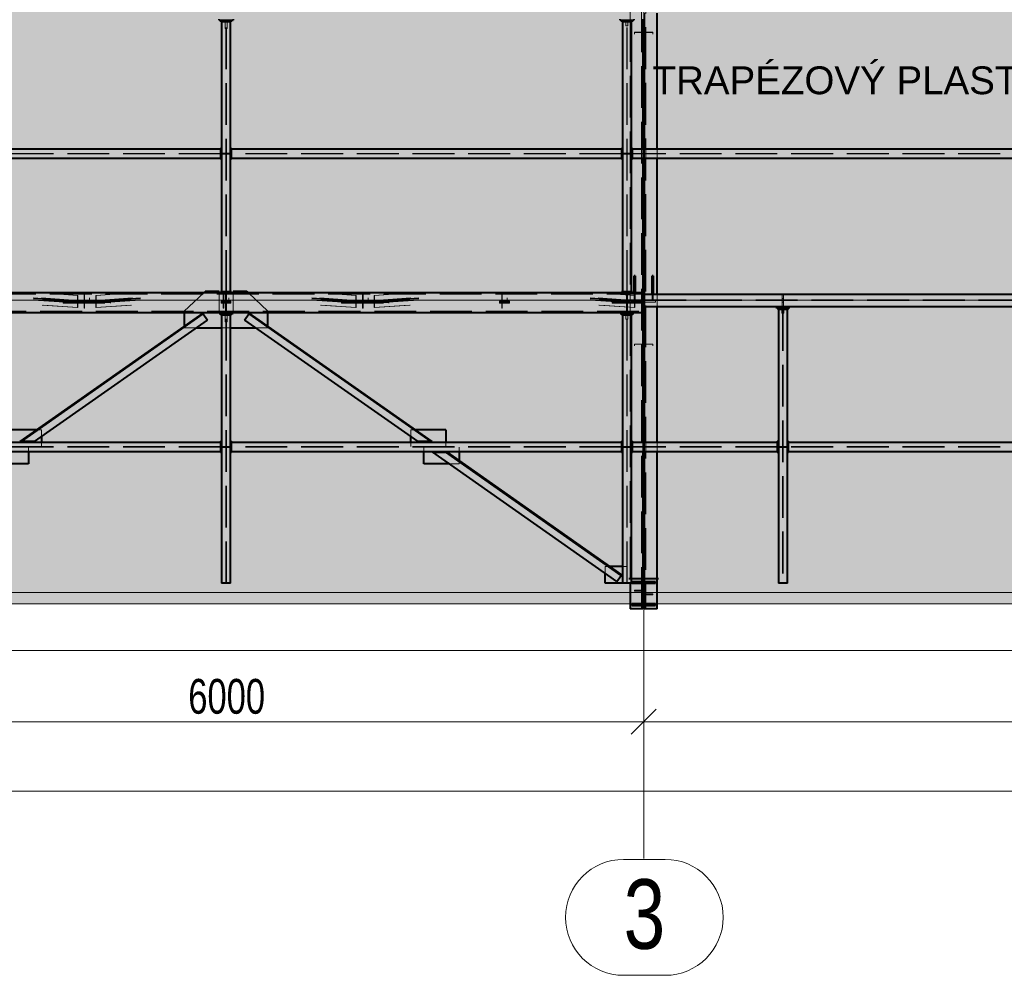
# Model space of a CAD drawing. Header units: metres. Extents: x 212 to 317, y 37 to 97.
# Tile 21 of 52: x 229.96 to 237.03, y 67.57 to 74.44. Entities that reach past the tile are written whole.
import ezdxf

# ---------------------------------------------------------------- set-up
doc = ezdxf.new("R2010")
doc.units = ezdxf.units.M
for name, pattern in [('__RA_15', [1.7, 1, -0.3, 0.1, -0.3]), ('__RA_2', [0.4, 0.3, -0.1]), ('__RA_4', [0.6, 0.3, -0.1, 0, -0.1, 0, -0.1])]:
    doc.linetypes.add(name, pattern=pattern)
for name, color, linetype, lineweight in [('OSY', 204, '__RA_15', 13), ('POPIS', 7, 'Continuous', 13), ('Standard', 7, 'Continuous', 40), ('VYZTUZ', 11, 'Continuous', 50)]:
    doc.layers.add(name, color=color, linetype=linetype, lineweight=lineweight)
doc.styles.add('ARIAL', font='ARIAL.TTF')

msp = doc.modelspace()

# ---------------------------------------------------------------- hatches: boundary and pattern name
at = {"layer": 'Standard', "linetype": 'Continuous', "lineweight": 13}
msp.add_hatch(color=204, dxfattribs=at).paths.add_polyline_path([(228.4412, 76.6344), (228.4412, 70.2363), (244.4412, 70.2363), (244.4412, 76.6344)])

# ---------------------------------------------------------------- linework, layer by layer
at = {"layer": 'OSY', "color": 204, "linetype": 'Continuous', "lineweight": 13}
for p, q in [((234.4412, 68.4068), (234.4412, 93.9348)), ((217.3535, 72.419), (298.4515, 72.419)), ((217.3535, 70.3178), (298.4515, 70.3178)), ((234.5958, 68.4008), (234.297, 68.4008)), ((234.4412, 68.4068), (234.4412, 68.4068)), ((234.5958, 67.5675), (234.297, 67.5675))]:
    msp.add_line(p, q, dxfattribs=at)
for centre, start, end in [((234.297, 67.9841), 90, 270), ((234.5958, 67.9841), 270, 90)]:
    msp.add_arc(centre, 0.4167, start, end, dxfattribs=at)
at = {"layer": 'Standard', "color": 136, "linetype": '__RA_2', "lineweight": 18}
for p, q in [((234.4252, 70.2017), (234.4252, 80.3809)), ((234.4572, 80.3809), (234.4572, 70.2017)), ((234.3452, 74.5796), (234.3452, 74.4316)), ((231.434, 74.4216), (231.434, 74.3716)), ((231.439, 72.4799), (231.439, 74.4216)), ((231.4435, 72.4799), (231.4435, 74.4216)), ((231.4484, 74.3716), (231.4484, 74.4216)), ((234.314, 74.4216), (234.314, 74.3916)), ((234.319, 72.4799), (234.319, 74.4216)), ((234.3234, 72.4799), (234.3234, 74.4216)), ((234.3284, 74.3916), (234.3284, 74.4216)), ((234.3452, 74.4316), (234.3452, 72.4719)), ((231.434, 74.3716), (231.439, 74.3716)), ((231.4435, 74.3716), (231.4484, 74.3716)), ((234.314, 74.3916), (234.319, 74.3916)), ((234.3234, 74.3916), (234.3284, 74.3916)), ((234.4292, 74.3459), (234.3753, 74.3459)), ((234.3753, 74.3459), (234.3753, 74.3432)), ((234.3753, 74.3432), (234.3753, 74.3325)), ((234.3753, 74.3432), (234.4352, 74.3432)), ((234.4292, 74.3458), (234.4292, 74.3459)), ((234.4292, 74.3459), (234.4292, 74.3459)), ((234.4472, 74.3432), (234.5073, 74.3432)), ((234.4532, 74.3459), (234.4532, 74.3459)), ((234.5073, 74.3459), (234.4532, 74.3459)), ((234.4532, 74.3459), (234.4532, 74.3458)), ((234.5073, 74.3432), (234.5073, 74.3459)), ((234.5073, 74.3325), (234.5073, 74.3432)), ((234.4352, 73.5048), (234.4352, 73.4408)), ((234.4472, 73.4408), (234.4472, 73.5048)), ((234.5372, 73.4408), (234.5372, 73.5048)), ((231.4012, 73.475), (228.4812, 73.475)), ((231.4012, 73.4706), (228.4812, 73.4706)), ((231.4092, 73.4768), (231.429, 73.4768)), ((231.429, 73.4688), (231.4092, 73.4688)), ((231.439, 73.4768), (231.429, 73.4768)), ((231.429, 73.4768), (231.429, 73.4688)), ((231.429, 73.4688), (231.439, 73.4688)), ((231.4535, 73.4768), (231.4435, 73.4768)), ((231.4435, 73.4688), (231.4535, 73.4688)), ((231.4535, 73.4688), (231.4535, 73.4768)), ((231.4535, 73.4768), (231.4732, 73.4768)), ((231.4732, 73.4688), (231.4535, 73.4688)), ((234.2812, 73.475), (231.4812, 73.475)), ((234.2812, 73.4706), (231.4812, 73.4706)), ((234.2892, 73.4768), (234.309, 73.4768)), ((234.309, 73.4688), (234.2892, 73.4688)), ((234.319, 73.4768), (234.309, 73.4768)), ((234.309, 73.4768), (234.309, 73.4688)), ((234.309, 73.4688), (234.319, 73.4688)), ((234.3335, 73.4768), (234.3234, 73.4768)), ((234.3234, 73.4688), (234.3335, 73.4688)), ((234.3335, 73.4688), (234.3335, 73.4768)), ((234.3335, 73.4768), (234.3532, 73.4768)), ((234.3532, 73.4688), (234.3335, 73.4688)), ((237.4012, 73.475), (234.3612, 73.475)), ((237.4012, 73.4706), (234.3612, 73.4706)), ((223.3757, 72.4629), (234.4352, 72.4629)), ((230.0566, 72.4356), (230.3517, 72.4155)), ((230.3517, 72.4115), (230.057, 72.4316)), ((230.1104, 72.4718), (230.3742, 72.4537)), ((230.1142, 72.4356), (230.3742, 72.4179)), ((230.1168, 72.4718), (230.3767, 72.454)), ((230.1211, 72.4316), (230.3767, 72.4141)), ((230.3767, 72.454), (230.3742, 72.4537)), ((230.3742, 72.4537), (230.3742, 72.4179)), ((230.3767, 72.4141), (230.3767, 72.454)), ((230.4212, 72.4492), (230.4212, 72.4718)), ((230.4212, 72.4492), (230.4212, 72.4093)), ((230.4252, 72.4492), (230.4212, 72.4492)), ((230.4252, 72.4492), (230.4252, 72.4718)), ((230.4252, 72.4133), (230.4252, 72.4492)), ((230.4612, 72.4133), (230.4612, 72.4356)), ((230.5058, 72.454), (230.7657, 72.4718)), ((230.5058, 72.454), (230.5058, 72.4141)), ((230.5083, 72.4537), (230.5058, 72.454)), ((230.5058, 72.4141), (230.7614, 72.4316)), ((230.5083, 72.4537), (230.7721, 72.4718)), ((230.5083, 72.4179), (230.5083, 72.4537)), ((230.5083, 72.4179), (230.7683, 72.4356)), ((230.5308, 72.4155), (230.8259, 72.4356)), ((230.8255, 72.4316), (230.5308, 72.4115)), ((231.1412, 72.3409), (231.2806, 72.4719)), ((231.3912, 72.3319), (231.3912, 72.4719)), ((231.4212, 72.4492), (231.4212, 72.4718)), ((231.4212, 72.4492), (231.4212, 72.4093)), ((231.4252, 72.4492), (231.4212, 72.4492)), ((231.4252, 72.4492), (231.4252, 72.4718)), ((231.4252, 72.4133), (231.4252, 72.4492)), ((231.4372, 72.4719), (231.4372, 72.4629)), ((231.4372, 72.4163), (231.4372, 72.4629)), ((231.4372, 72.4629), (231.4452, 72.4629)), ((231.4452, 72.4629), (231.4452, 72.4719)), ((231.4452, 72.4629), (231.4452, 72.4163)), ((231.4612, 72.4133), (231.4612, 72.4356)), ((231.4912, 72.4719), (231.4912, 72.3319)), ((231.6019, 72.4719), (231.7412, 72.3409)), ((232.0566, 72.4356), (232.3517, 72.4155)), ((232.3517, 72.4115), (232.057, 72.4316)), ((232.1104, 72.4718), (232.3742, 72.4537)), ((232.1142, 72.4356), (232.3742, 72.4179)), ((232.1168, 72.4718), (232.3767, 72.454)), ((232.1211, 72.4316), (232.3767, 72.4141)), ((232.3767, 72.454), (232.3742, 72.4537)), ((232.3742, 72.4537), (232.3742, 72.4179)), ((232.3767, 72.4141), (232.3767, 72.454)), ((232.4212, 72.4492), (232.4212, 72.4718)), ((232.4212, 72.4492), (232.4212, 72.4093)), ((232.4252, 72.4492), (232.4212, 72.4492)), ((232.4252, 72.4492), (232.4252, 72.4718)), ((232.4252, 72.4133), (232.4252, 72.4492)), ((232.4612, 72.4133), (232.4612, 72.4356)), ((232.5058, 72.454), (232.7657, 72.4718)), ((232.5058, 72.454), (232.5058, 72.4141)), ((232.5083, 72.4537), (232.5058, 72.454)), ((232.5058, 72.4141), (232.7614, 72.4316)), ((232.5083, 72.4537), (232.7721, 72.4718)), ((232.5083, 72.4179), (232.5083, 72.4537)), ((232.5083, 72.4179), (232.7683, 72.4356)), ((232.5308, 72.4155), (232.8259, 72.4356)), ((232.8255, 72.4316), (232.5308, 72.4115)), ((233.4212, 72.4492), (233.4212, 72.4718)), ((233.4212, 72.4492), (233.4212, 72.4093)), ((233.4252, 72.4492), (233.4212, 72.4492)), ((233.4252, 72.4492), (233.4252, 72.4718)), ((233.4252, 72.4133), (233.4252, 72.4492)), ((233.4612, 72.4133), (233.4612, 72.4356)), ((234.0566, 72.4356), (234.3517, 72.4155)), ((234.3517, 72.4115), (234.057, 72.4316)), ((234.1104, 72.4718), (234.3742, 72.4537)), ((234.1142, 72.4356), (234.3742, 72.4179)), ((234.1168, 72.4718), (234.3767, 72.454)), ((234.1211, 72.4316), (234.3767, 72.4141)), ((234.3172, 72.4719), (234.3172, 72.4629)), ((234.3172, 72.4163), (234.3172, 72.4629)), ((234.3172, 72.4629), (234.3252, 72.4629)), ((234.3252, 72.4629), (234.3252, 72.4719)), ((234.3252, 72.4629), (234.3252, 72.4163)), ((234.3452, 72.4719), (234.3452, 72.3319)), ((234.3732, 72.4822), (234.3812, 72.4822)), ((234.3732, 72.4218), (234.3732, 72.4719)), ((234.3767, 72.454), (234.3742, 72.4537)), ((234.3742, 72.4537), (234.3742, 72.4179)), ((234.3767, 72.4141), (234.3767, 72.454)), ((234.3812, 72.4719), (234.3812, 72.4218)), ((234.5012, 72.4822), (234.5092, 72.4822)), ((234.5012, 72.4218), (234.5012, 72.464)), ((234.5092, 72.464), (234.5092, 72.4218)), ((234.5372, 72.374), (234.5372, 72.464)), ((235.4372, 72.4318), (235.4372, 72.464)), ((235.4452, 72.4318), (235.4372, 72.4318)), ((235.4372, 72.4318), (235.4372, 72.4218)), ((235.4452, 72.464), (235.4452, 72.4318)), ((235.4452, 72.4218), (235.4452, 72.4318)), ((230.0579, 72.4236), (230.3517, 72.4035)), ((230.3517, 72.3995), (230.0583, 72.4196)), ((230.3742, 72.4019), (230.116, 72.4196)), ((230.3742, 72.3661), (230.1198, 72.3834)), ((230.3767, 72.4062), (230.1219, 72.4236)), ((230.3767, 72.3663), (230.1262, 72.3834)), ((230.6112, 72.4195), (230.2713, 72.4195)), ((230.2713, 72.4063), (230.2713, 72.4195)), ((230.2713, 72.4115), (230.6112, 72.4115)), ((230.2713, 72.3983), (230.2713, 72.4063)), ((230.6112, 72.4063), (230.2713, 72.4063)), ((230.2713, 72.4063), (230.6112, 72.4063)), ((230.6112, 72.4021), (230.2713, 72.4021)), ((230.2713, 72.3983), (230.6112, 72.3983)), ((230.3742, 72.4179), (230.3517, 72.4155)), ((230.3517, 72.4155), (230.3517, 72.4115)), ((230.3517, 72.4115), (230.3767, 72.4141)), ((230.3767, 72.4062), (230.3517, 72.4035)), ((230.3517, 72.4035), (230.3517, 72.3995)), ((230.3517, 72.3995), (230.3742, 72.4019)), ((230.3742, 72.4019), (230.3742, 72.3661)), ((230.3742, 72.3661), (230.3767, 72.3663)), ((230.3767, 72.3663), (230.3767, 72.4062)), ((230.4212, 72.4093), (230.4212, 72.4013)), ((230.4212, 72.4093), (230.4612, 72.4093)), ((230.4212, 72.4013), (230.4212, 72.3615)), ((230.4612, 72.4013), (230.4212, 72.4013)), ((230.4212, 72.3615), (230.4252, 72.3615)), ((230.4252, 72.4133), (230.4252, 72.3974)), ((230.4612, 72.4133), (230.4252, 72.4133)), ((230.4252, 72.3615), (230.4252, 72.3974)), ((230.4252, 72.3974), (230.4612, 72.3974)), ((230.4612, 72.4093), (230.4612, 72.4133)), ((230.4612, 72.4013), (230.4612, 72.4093)), ((230.4612, 72.3974), (230.4612, 72.4013)), ((230.7606, 72.4236), (230.5058, 72.4062)), ((230.5058, 72.4141), (230.5308, 72.4115)), ((230.5058, 72.4062), (230.5058, 72.3663)), ((230.5308, 72.4035), (230.5058, 72.4062)), ((230.7563, 72.3834), (230.5058, 72.3663)), ((230.5058, 72.3663), (230.5083, 72.3661)), ((230.7665, 72.4196), (230.5083, 72.4019)), ((230.5308, 72.4155), (230.5083, 72.4179)), ((230.5083, 72.3661), (230.5083, 72.4019)), ((230.5083, 72.4019), (230.5308, 72.3995)), ((230.7627, 72.3834), (230.5083, 72.3661)), ((230.5308, 72.4035), (230.8246, 72.4236)), ((230.8242, 72.4196), (230.5308, 72.3995)), ((230.5308, 72.4115), (230.5308, 72.4155)), ((230.5308, 72.3995), (230.5308, 72.4035)), ((230.6112, 72.4195), (230.6112, 72.4063)), ((230.6112, 72.3983), (230.6112, 72.4063)), ((231.4062, 72.4064), (231.4062, 72.4137)), ((231.4763, 72.4137), (231.4062, 72.4137)), ((231.4763, 72.4064), (231.4062, 72.4064)), ((231.4062, 72.4064), (231.4062, 72.3984)), ((231.4062, 72.4057), (231.4763, 72.4057)), ((231.4062, 72.3984), (231.4763, 72.3984)), ((231.4212, 72.4093), (231.4212, 72.4013)), ((231.4212, 72.4093), (231.4612, 72.4093)), ((231.4212, 72.4013), (231.4212, 72.3615)), ((231.4612, 72.4013), (231.4212, 72.4013)), ((231.4212, 72.3615), (231.4252, 72.3615)), ((231.4252, 72.4133), (231.4252, 72.3974)), ((231.4612, 72.4133), (231.4252, 72.4133)), ((231.4252, 72.3615), (231.4252, 72.3974)), ((231.4252, 72.3974), (231.4612, 72.3974)), ((231.4452, 72.4269), (231.4372, 72.4269)), ((231.4372, 72.4204), (231.4452, 72.4204)), ((231.4372, 72.4071), (231.4372, 72.4163)), ((231.4372, 72.4163), (231.4452, 72.4163)), ((231.4372, 72.4161), (231.4452, 72.4161)), ((231.4452, 72.4081), (231.4372, 72.4081)), ((231.4372, 72.3992), (231.4372, 72.4071)), ((231.4372, 72.4071), (231.4452, 72.4071)), ((231.4452, 72.4045), (231.4372, 72.4045)), ((231.4372, 72.3883), (231.4372, 72.3992)), ((231.4452, 72.3992), (231.4372, 72.3992)), ((231.4372, 72.399), (231.4452, 72.399)), ((231.4372, 72.3409), (231.4372, 72.3883)), ((231.4452, 72.3883), (231.4372, 72.3883)), ((231.4452, 72.4163), (231.4452, 72.4071)), ((231.4452, 72.4071), (231.4452, 72.3992)), ((231.4452, 72.3992), (231.4452, 72.3883)), ((231.4452, 72.3883), (231.4452, 72.3409)), ((231.4612, 72.4093), (231.4612, 72.4133)), ((231.4612, 72.4013), (231.4612, 72.4093)), ((231.4612, 72.3974), (231.4612, 72.4013)), ((231.4763, 72.4137), (231.4763, 72.4064)), ((231.4763, 72.4064), (231.4763, 72.3984)), ((232.0579, 72.4236), (232.3517, 72.4035)), ((232.3517, 72.3995), (232.0583, 72.4196)), ((232.3742, 72.4019), (232.116, 72.4196)), ((232.3742, 72.3661), (232.1198, 72.3834)), ((232.3767, 72.4062), (232.1219, 72.4236)), ((232.3767, 72.3663), (232.1262, 72.3834)), ((232.6112, 72.4195), (232.2713, 72.4195)), ((232.2713, 72.4063), (232.2713, 72.4195)), ((232.2713, 72.4115), (232.6112, 72.4115)), ((232.2713, 72.3983), (232.2713, 72.4063)), ((232.6112, 72.4063), (232.2713, 72.4063)), ((232.2713, 72.4063), (232.6112, 72.4063)), ((232.6112, 72.4021), (232.2713, 72.4021)), ((232.2713, 72.3983), (232.6112, 72.3983)), ((232.3742, 72.4179), (232.3517, 72.4155)), ((232.3517, 72.4155), (232.3517, 72.4115)), ((232.3517, 72.4115), (232.3767, 72.4141)), ((232.3767, 72.4062), (232.3517, 72.4035)), ((232.3517, 72.4035), (232.3517, 72.3995)), ((232.3517, 72.3995), (232.3742, 72.4019)), ((232.3742, 72.4019), (232.3742, 72.3661)), ((232.3742, 72.3661), (232.3767, 72.3663)), ((232.3767, 72.3663), (232.3767, 72.4062)), ((232.4212, 72.4093), (232.4212, 72.4013)), ((232.4212, 72.4093), (232.4612, 72.4093)), ((232.4212, 72.4013), (232.4212, 72.3615)), ((232.4612, 72.4013), (232.4212, 72.4013)), ((232.4212, 72.3615), (232.4252, 72.3615)), ((232.4252, 72.4133), (232.4252, 72.3974)), ((232.4612, 72.4133), (232.4252, 72.4133)), ((232.4252, 72.3615), (232.4252, 72.3974)), ((232.4252, 72.3974), (232.4612, 72.3974)), ((232.4612, 72.4093), (232.4612, 72.4133)), ((232.4612, 72.4013), (232.4612, 72.4093)), ((232.4612, 72.3974), (232.4612, 72.4013)), ((232.7606, 72.4236), (232.5058, 72.4062)), ((232.5058, 72.4141), (232.5308, 72.4115)), ((232.5058, 72.4062), (232.5058, 72.3663)), ((232.5308, 72.4035), (232.5058, 72.4062)), ((232.7563, 72.3834), (232.5058, 72.3663)), ((232.5058, 72.3663), (232.5083, 72.3661)), ((232.7665, 72.4196), (232.5083, 72.4019)), ((232.5308, 72.4155), (232.5083, 72.4179)), ((232.5083, 72.3661), (232.5083, 72.4019)), ((232.5083, 72.4019), (232.5308, 72.3995)), ((232.7627, 72.3834), (232.5083, 72.3661)), ((232.5308, 72.4035), (232.8246, 72.4236)), ((232.8242, 72.4196), (232.5308, 72.3995)), ((232.5308, 72.4115), (232.5308, 72.4155)), ((232.5308, 72.3995), (232.5308, 72.4035)), ((232.6112, 72.4195), (232.6112, 72.4063)), ((232.6112, 72.3983), (232.6112, 72.4063)), ((233.4062, 72.4064), (233.4062, 72.4137)), ((233.4763, 72.4137), (233.4062, 72.4137)), ((233.4763, 72.4064), (233.4062, 72.4064)), ((233.4062, 72.4064), (233.4062, 72.3984)), ((233.4062, 72.4057), (233.4763, 72.4057)), ((233.4062, 72.3984), (233.4763, 72.3984)), ((233.4212, 72.4093), (233.4212, 72.4013)), ((233.4212, 72.4093), (233.4612, 72.4093)), ((233.4212, 72.4013), (233.4212, 72.3615)), ((233.4612, 72.4013), (233.4212, 72.4013)), ((233.4212, 72.3615), (233.4252, 72.3615)), ((233.4252, 72.4133), (233.4252, 72.3974)), ((233.4612, 72.4133), (233.4252, 72.4133)), ((233.4252, 72.3615), (233.4252, 72.3974)), ((233.4252, 72.3974), (233.4612, 72.3974)), ((233.4612, 72.4093), (233.4612, 72.4133)), ((233.4612, 72.4013), (233.4612, 72.4093)), ((233.4612, 72.3974), (233.4612, 72.4013)), ((233.4763, 72.4137), (233.4763, 72.4064)), ((233.4763, 72.4064), (233.4763, 72.3984)), ((234.0579, 72.4236), (234.3517, 72.4035)), ((234.3517, 72.3995), (234.0583, 72.4196)), ((234.3742, 72.4019), (234.116, 72.4196)), ((234.3742, 72.3661), (234.1198, 72.3834)), ((234.3767, 72.4062), (234.1219, 72.4236)), ((234.3767, 72.3663), (234.1262, 72.3834)), ((234.4352, 72.4229), (234.2153, 72.4229)), ((234.2153, 72.4063), (234.2153, 72.4229)), ((234.2153, 72.415), (234.4352, 72.415)), ((234.2153, 72.3983), (234.2153, 72.4063)), ((234.4352, 72.4063), (234.2153, 72.4063)), ((234.2153, 72.3983), (234.4352, 72.3983)), ((234.3252, 72.4269), (234.3172, 72.4269)), ((234.3172, 72.4204), (234.3252, 72.4204)), ((234.3172, 72.4071), (234.3172, 72.4163)), ((234.3172, 72.4163), (234.3252, 72.4163)), ((234.3172, 72.4161), (234.3252, 72.4161)), ((234.3252, 72.4081), (234.3172, 72.4081)), ((234.3172, 72.3992), (234.3172, 72.4071)), ((234.3172, 72.4071), (234.3252, 72.4071)), ((234.3252, 72.4045), (234.3172, 72.4045)), ((234.3172, 72.3883), (234.3172, 72.3992)), ((234.3252, 72.3992), (234.3172, 72.3992)), ((234.3172, 72.399), (234.3252, 72.399)), ((234.3172, 72.3409), (234.3172, 72.3883)), ((234.3252, 72.3883), (234.3172, 72.3883)), ((234.3252, 72.4163), (234.3252, 72.4071)), ((234.3252, 72.4071), (234.3252, 72.3992)), ((234.3252, 72.3992), (234.3252, 72.3883)), ((234.3252, 72.3883), (234.3252, 72.3409)), ((234.3742, 72.4179), (234.3517, 72.4155)), ((234.3517, 72.4155), (234.3517, 72.4115)), ((234.3517, 72.4115), (234.3767, 72.4141)), ((234.3767, 72.4062), (234.3517, 72.4035)), ((234.3517, 72.4035), (234.3517, 72.3995)), ((234.3517, 72.3995), (234.3742, 72.4019)), ((234.3552, 72.4062), (234.3552, 72.4162)), ((234.4352, 72.4162), (234.3552, 72.4162)), ((234.3552, 72.4116), (234.4352, 72.4116)), ((234.3552, 72.4093), (234.4352, 72.4093)), ((234.3552, 72.4062), (234.4352, 72.4062)), ((234.3732, 72.4218), (234.3812, 72.4218)), ((234.3742, 72.4019), (234.3742, 72.3661)), ((234.3742, 72.3661), (234.3767, 72.3663)), ((234.3767, 72.3663), (234.3767, 72.4062)), ((234.4472, 72.4218), (240.4352, 72.4218)), ((234.4472, 72.4162), (240.4352, 72.4162)), ((234.4472, 72.4062), (234.5252, 72.4062)), ((234.5252, 72.4162), (234.5252, 72.4062)), ((235.4372, 72.4162), (235.4372, 72.4062)), ((235.4372, 72.4062), (235.4452, 72.4062)), ((235.4372, 72.374), (235.4372, 72.4062)), ((235.4452, 72.4062), (235.4452, 72.4162)), ((235.4452, 72.4062), (235.4452, 72.374)), ((223.3063, 72.3409), (234.4352, 72.3409)), ((231.1412, 72.3409), (231.1412, 72.3319)), ((231.434, 72.3139), (231.434, 72.2639)), ((231.4372, 72.3495), (231.4452, 72.3495)), ((231.4452, 72.3409), (231.4372, 72.3409)), ((231.4372, 72.3409), (231.4372, 72.3319)), ((231.439, 70.3863), (231.439, 72.3139)), ((231.4435, 70.3863), (231.4435, 72.3139)), ((231.4452, 72.3319), (231.4452, 72.3409)), ((231.4484, 72.2639), (231.4484, 72.3139)), ((231.7412, 72.3319), (231.7412, 72.3409)), ((234.314, 72.3139), (234.314, 72.2839)), ((234.3172, 72.3495), (234.3252, 72.3495)), ((234.3252, 72.3409), (234.3172, 72.3409)), ((234.3172, 72.3409), (234.3172, 72.3319)), ((234.319, 70.3863), (234.319, 72.3139)), ((234.3234, 70.3863), (234.3234, 72.3139)), ((234.3252, 72.3319), (234.3252, 72.3409)), ((234.3284, 72.2839), (234.3284, 72.3139)), ((234.3452, 72.3319), (234.3452, 72.3189)), ((234.3452, 72.3189), (234.3452, 70.3863)), ((235.434, 72.356), (235.434, 72.326)), ((235.434, 72.326), (235.439, 72.326)), ((235.439, 72.356), (235.439, 70.3863)), ((235.4435, 72.356), (235.4435, 70.3863)), ((235.4435, 72.326), (235.4484, 72.326)), ((235.4484, 72.326), (235.4484, 72.356)), ((231.1412, 72.2327), (231.1412, 72.2253)), ((231.1412, 72.2253), (231.1412, 72.2215)), ((231.1412, 72.2215), (231.2297, 72.2215)), ((231.4092, 72.2215), (231.439, 72.2215)), ((231.434, 72.2839), (231.439, 72.2839)), ((231.434, 72.2639), (231.439, 72.2639)), ((231.4435, 72.2839), (231.4484, 72.2839)), ((231.4435, 72.2639), (231.4484, 72.2639)), ((231.4435, 72.2215), (231.4732, 72.2215)), ((231.6528, 72.2215), (231.7412, 72.2215)), ((231.7412, 72.2253), (231.7412, 72.2327)), ((231.7412, 72.2215), (231.7412, 72.2253)), ((234.314, 72.2839), (234.319, 72.2839)), ((234.3234, 72.2839), (234.3284, 72.2839)), ((234.3753, 72.1041), (234.3753, 72.1031)), ((234.3753, 72.1031), (234.3753, 72.0904)), ((234.3753, 72.1031), (234.4352, 72.1031)), ((234.4472, 72.1031), (234.5073, 72.1031)), ((234.5073, 72.1031), (234.5073, 72.1041)), ((234.5073, 72.0904), (234.5073, 72.1031)), ((230.0908, 71.4873), (230.0804, 71.4873)), ((230.1152, 71.4873), (230.0908, 71.4873)), ((230.1152, 71.4873), (230.1152, 71.4385)), ((232.7917, 71.4873), (232.7673, 71.4873)), ((232.7673, 71.4385), (232.7673, 71.4873)), ((232.8021, 71.4873), (232.7917, 71.4873)), ((230.1152, 71.3971), (230.1152, 71.3673)), ((231.4092, 71.3692), (231.429, 71.3692)), ((231.439, 71.3692), (231.429, 71.3692)), ((231.429, 71.3692), (231.429, 71.3612)), ((231.4535, 71.3692), (231.4435, 71.3692)), ((231.4535, 71.3612), (231.4535, 71.3692)), ((231.4535, 71.3692), (231.4732, 71.3692)), ((232.7673, 71.3673), (232.7673, 71.3971)), ((233.0211, 71.3971), (233.0211, 71.3673)), ((234.2892, 71.3692), (234.309, 71.3692)), ((234.319, 71.3692), (234.309, 71.3692)), ((234.309, 71.3692), (234.309, 71.3612)), ((234.3335, 71.3692), (234.3234, 71.3692)), ((234.3335, 71.3612), (234.3335, 71.3692)), ((234.3335, 71.3692), (234.3532, 71.3692)), ((234.4352, 71.3971), (234.4352, 71.3331)), ((234.4472, 71.3331), (234.4472, 71.3971)), ((234.5372, 71.3331), (234.5372, 71.3971)), ((235.4092, 71.3692), (235.429, 71.3692)), ((235.439, 71.3692), (235.429, 71.3692)), ((235.429, 71.3692), (235.429, 71.3612)), ((235.4534, 71.3692), (235.4435, 71.3692)), ((235.4534, 71.3612), (235.4534, 71.3692)), ((235.4534, 71.3692), (235.4732, 71.3692)), ((231.4012, 71.3673), (228.4812, 71.3673)), ((231.4012, 71.363), (228.4812, 71.363)), ((230.0211, 71.363), (230.0211, 71.3331)), ((231.429, 71.3612), (231.4092, 71.3612)), ((231.429, 71.3612), (231.439, 71.3612)), ((231.4435, 71.3612), (231.4535, 71.3612)), ((231.4732, 71.3612), (231.4535, 71.3612)), ((234.2812, 71.3673), (231.4812, 71.3673)), ((234.2812, 71.363), (231.4812, 71.363)), ((232.8614, 71.3331), (232.8614, 71.363)), ((233.1152, 71.363), (233.1152, 71.3331)), ((234.309, 71.3612), (234.2892, 71.3612)), ((234.309, 71.3612), (234.319, 71.3612)), ((234.3234, 71.3612), (234.3335, 71.3612)), ((234.3532, 71.3612), (234.3335, 71.3612)), ((235.4012, 71.3673), (234.3612, 71.3673)), ((235.4012, 71.363), (234.3612, 71.363)), ((235.429, 71.3612), (235.4092, 71.3612)), ((235.429, 71.3612), (235.439, 71.3612)), ((235.4435, 71.3612), (235.4534, 71.3612)), ((235.4732, 71.3612), (235.4534, 71.3612)), ((237.4012, 71.3673), (235.4812, 71.3673)), ((237.4012, 71.363), (235.4812, 71.363)), ((233.1152, 71.243), (233.0456, 71.243)), ((233.1152, 71.2674), (233.1152, 71.2601)), ((233.1152, 71.2601), (233.1152, 71.243)), ((234.188, 70.5063), (234.1652, 70.5063)), ((234.1652, 70.4563), (234.1652, 70.5063)), ((234.1985, 70.5063), (234.188, 70.5063)), ((234.319, 70.5063), (234.2892, 70.5063)), ((234.4292, 70.3901), (234.4292, 70.3886)), ((234.4292, 70.3893), (234.4352, 70.3893)), ((234.4292, 70.3886), (234.4292, 70.3348)), ((234.4352, 70.3886), (234.4292, 70.3886)), ((234.3753, 70.3359), (234.3753, 70.3348)), ((234.4292, 70.3348), (234.3753, 70.3348)), ((234.3753, 70.3348), (234.3753, 70.3288)), ((234.3753, 70.3288), (234.4352, 70.3288)), ((234.4252, 70.3351), (234.4292, 70.3351)), ((234.4352, 70.329), (234.4252, 70.329)), ((234.4472, 70.309), (234.4572, 70.309)), ((234.5073, 70.3089), (234.4472, 70.3089)), ((234.5073, 70.3089), (234.5073, 70.3099)), ((234.5073, 70.3029), (234.5073, 70.3089)), ((234.4532, 70.2952), (234.4472, 70.2952)), ((234.4472, 70.2491), (234.4532, 70.2491)), ((234.4532, 70.3038), (234.4532, 70.3029)), ((234.4572, 70.303), (234.4532, 70.303)), ((234.4532, 70.2491), (234.4532, 70.3029)), ((234.4532, 70.3029), (234.5073, 70.3029)), ((234.3452, 70.2017), (234.4252, 70.2017)), ((234.4252, 70.2086), (234.4352, 70.2086)), ((234.4472, 70.2086), (234.4572, 70.2086)), ((234.4572, 70.2017), (234.5372, 70.2017))]:
    msp.add_line(p, q, dxfattribs=at)
at = {"layer": 'Standard', "color": 1, "linetype": 'Continuous', "lineweight": 40}
for p, q in [((234.4472, 73.5048), (234.4472, 74.4817)), ((234.5372, 73.5048), (234.5372, 74.4817)), ((231.3912, 74.4316), (231.3912, 74.4396)), ((231.3912, 74.4316), (231.4912, 74.4316)), ((231.3991, 74.4316), (231.3991, 74.4266)), ((231.3991, 74.4266), (231.434, 74.4266)), ((231.4092, 74.4216), (231.4732, 74.4216)), ((231.4092, 74.4216), (231.4092, 72.4799)), ((231.434, 74.4266), (231.434, 74.4216)), ((231.439, 74.4216), (231.439, 74.4316)), ((231.4435, 74.4316), (231.4435, 74.4216)), ((231.4484, 74.4216), (231.4484, 74.4266)), ((231.4484, 74.4266), (231.4834, 74.4266)), ((231.4732, 72.4799), (231.4732, 74.4216)), ((231.4834, 74.4266), (231.4834, 74.4316)), ((231.4912, 74.4396), (231.4912, 74.4316)), ((234.2713, 74.4316), (234.2713, 74.4396)), ((234.2713, 74.4316), (234.3713, 74.4316)), ((234.279, 74.4316), (234.279, 74.4266)), ((234.279, 74.4266), (234.314, 74.4266)), ((234.2892, 74.4216), (234.3532, 74.4216)), ((234.2892, 74.4216), (234.2892, 72.4799)), ((234.314, 74.4266), (234.314, 74.4216)), ((234.319, 74.4216), (234.319, 74.4316)), ((234.3234, 74.4316), (234.3234, 74.4216)), ((234.3284, 74.4216), (234.3284, 74.4266)), ((234.3284, 74.4266), (234.3634, 74.4266)), ((234.3532, 72.4799), (234.3532, 74.4216)), ((234.3634, 74.4266), (234.3634, 74.4316)), ((234.3713, 74.4396), (234.3713, 74.4316)), ((234.4352, 74.4396), (234.4352, 73.5048)), ((234.4472, 74.2176), (234.4352, 74.2176)), ((231.4012, 73.5048), (228.4812, 73.5048)), ((231.4012, 73.5128), (231.4012, 73.5048)), ((231.4012, 73.5128), (231.4092, 73.5128)), ((231.4012, 73.5048), (231.4012, 73.4408)), ((231.4732, 73.5128), (231.4812, 73.5128)), ((231.4812, 73.5048), (231.4812, 73.5128)), ((231.4812, 73.4408), (231.4812, 73.5048)), ((234.2812, 73.5048), (231.4812, 73.5048)), ((234.2812, 73.5128), (234.2812, 73.5048)), ((234.2812, 73.5128), (234.2892, 73.5128)), ((234.2812, 73.5048), (234.2812, 73.4408)), ((234.3532, 73.5128), (234.3612, 73.5128)), ((234.3612, 73.5048), (234.3612, 73.5128)), ((234.3612, 73.4408), (234.3612, 73.5048)), ((237.4012, 73.5048), (234.3612, 73.5048)), ((228.4812, 73.4408), (231.4012, 73.4408)), ((231.4012, 73.4408), (231.4012, 73.4328)), ((231.4092, 73.4328), (231.4012, 73.4328)), ((231.4812, 73.4328), (231.4732, 73.4328)), ((231.4812, 73.4328), (231.4812, 73.4408)), ((231.4812, 73.4408), (234.2812, 73.4408)), ((234.2812, 73.4408), (234.2812, 73.4328)), ((234.2892, 73.4328), (234.2812, 73.4328)), ((234.3612, 73.4328), (234.3532, 73.4328)), ((234.3612, 73.4328), (234.3612, 73.4408)), ((234.3612, 73.4408), (237.4012, 73.4408)), ((234.4352, 73.4408), (234.4352, 72.4719)), ((234.4472, 72.464), (234.4472, 73.4408)), ((234.5372, 72.464), (234.5372, 73.4408)), ((234.3732, 72.4719), (234.3732, 72.5953)), ((234.3812, 72.5953), (234.3732, 72.5953)), ((234.3812, 72.5953), (234.3812, 72.4719)), ((234.5092, 72.5953), (234.5012, 72.5953)), ((234.5012, 72.464), (234.5012, 72.5953)), ((234.5092, 72.5953), (234.5092, 72.464)), ((234.4352, 72.4719), (223.3811, 72.4719)), ((231.2806, 72.4719), (231.2912, 72.4819)), ((231.3912, 72.4819), (231.2912, 72.4819)), ((231.3912, 72.4719), (231.3912, 72.4819)), ((231.4012, 72.4719), (231.4012, 72.4799)), ((231.4092, 72.4799), (231.4012, 72.4799)), ((231.4732, 72.4799), (231.4092, 72.4799)), ((231.4812, 72.4799), (231.4732, 72.4799)), ((231.4812, 72.4799), (231.4812, 72.4719)), ((231.5912, 72.4819), (231.4912, 72.4819)), ((231.4912, 72.4819), (231.4912, 72.4719)), ((231.5912, 72.4819), (231.6019, 72.4719)), ((234.2812, 72.4719), (234.2812, 72.4799)), ((234.2892, 72.4799), (234.2812, 72.4799)), ((234.3532, 72.4799), (234.2892, 72.4799)), ((234.3612, 72.4799), (234.3532, 72.4799)), ((234.3612, 72.4799), (234.3612, 72.4719)), ((234.4472, 72.4999), (234.4352, 72.4999)), ((234.4352, 72.3319), (234.4352, 72.4719)), ((234.4472, 72.464), (240.4352, 72.464)), ((234.4472, 72.374), (234.4472, 72.464)), ((234.4472, 72.4162), (234.4352, 72.4162)), ((234.4352, 72.4062), (234.4472, 72.4062)), ((234.4472, 71.3971), (234.4472, 72.374)), ((234.4472, 72.374), (240.4352, 72.374)), ((234.5372, 71.3971), (234.5372, 72.374)), ((235.3912, 72.366), (235.3912, 72.374)), ((235.3912, 72.366), (235.4912, 72.366)), ((235.3991, 72.366), (235.3991, 72.361)), ((235.3991, 72.361), (235.434, 72.361)), ((235.434, 72.361), (235.434, 72.356)), ((235.439, 72.356), (235.439, 72.366)), ((235.4435, 72.366), (235.4435, 72.356)), ((235.4484, 72.356), (235.4484, 72.361)), ((235.4484, 72.361), (235.4834, 72.361)), ((235.4834, 72.361), (235.4834, 72.366)), ((235.4912, 72.374), (235.4912, 72.366)), ((223.3014, 72.3319), (234.4352, 72.3319)), ((231.2742, 72.3261), (229.9602, 71.4029)), ((229.9706, 71.4029), (231.2777, 72.3212)), ((231.1412, 72.3319), (231.1412, 72.2327)), ((231.2742, 72.3261), (231.2777, 72.3212)), ((231.2777, 72.3212), (231.3087, 72.277)), ((231.3912, 72.3239), (231.3912, 72.3319)), ((231.3912, 72.3239), (231.4912, 72.3239)), ((231.3991, 72.3239), (231.3991, 72.3189)), ((231.3991, 72.3189), (231.434, 72.3189)), ((231.4092, 72.3139), (231.4732, 72.3139)), ((231.4092, 72.3139), (231.4092, 70.3863)), ((231.434, 72.3189), (231.434, 72.3139)), ((231.439, 72.3139), (231.439, 72.3239)), ((231.4435, 72.3239), (231.4435, 72.3139)), ((231.4484, 72.3139), (231.4484, 72.3189)), ((231.4484, 72.3189), (231.4834, 72.3189)), ((231.4732, 70.3863), (231.4732, 72.3139)), ((231.4834, 72.3189), (231.4834, 72.3239)), ((231.4912, 72.3319), (231.4912, 72.3239)), ((231.5738, 72.277), (231.6048, 72.3212)), ((231.6048, 72.3212), (231.6083, 72.3261)), ((231.6048, 72.3212), (232.9119, 71.4029)), ((232.9223, 71.4029), (231.6083, 72.3261)), ((231.7412, 72.2327), (231.7412, 72.3319)), ((234.2713, 72.3239), (234.2713, 72.3319)), ((234.2713, 72.3239), (234.3713, 72.3239)), ((234.279, 72.3239), (234.279, 72.3189)), ((234.279, 72.3189), (234.314, 72.3189)), ((234.2892, 72.3139), (234.3532, 72.3139)), ((234.2892, 72.3139), (234.2892, 70.3863)), ((234.314, 72.3189), (234.314, 72.3139)), ((234.319, 72.3139), (234.319, 72.3239)), ((234.3234, 72.3239), (234.3234, 72.3139)), ((234.3284, 72.3139), (234.3284, 72.3189)), ((234.3284, 72.3189), (234.3634, 72.3189)), ((234.3532, 70.3863), (234.3532, 72.3139)), ((234.3634, 72.3189), (234.3634, 72.3239)), ((234.3713, 72.3319), (234.3713, 72.3239)), ((234.4352, 72.3319), (234.4352, 71.3971)), ((235.4092, 72.356), (235.4092, 70.3863)), ((235.4092, 72.356), (235.4732, 72.356)), ((235.4732, 70.3863), (235.4732, 72.356)), ((230.0646, 71.4029), (231.3087, 72.277)), ((231.2297, 72.2215), (231.4092, 72.2215)), ((231.4732, 72.2215), (231.6528, 72.2215)), ((231.5738, 72.277), (232.8179, 71.4029)), ((234.4472, 71.9999), (234.4352, 71.9999)), ((230.0804, 71.4873), (229.8614, 71.4873)), ((233.0211, 71.4873), (232.8021, 71.4873)), ((233.0211, 71.4873), (233.0211, 71.3971)), ((231.4012, 71.3971), (228.4812, 71.3971)), ((229.9706, 71.4029), (229.9602, 71.4029)), ((230.0646, 71.4029), (229.9706, 71.4029)), ((230.1152, 71.4385), (230.1152, 71.3971)), ((231.4012, 71.4052), (231.4012, 71.3971)), ((231.4012, 71.4052), (231.4092, 71.4052)), ((231.4012, 71.3971), (231.4012, 71.3331)), ((231.4732, 71.4052), (231.4812, 71.4052)), ((231.4812, 71.3971), (231.4812, 71.4052)), ((231.4812, 71.3331), (231.4812, 71.3971)), ((234.2812, 71.3971), (231.4812, 71.3971)), ((232.7673, 71.3971), (232.7673, 71.4385)), ((232.9119, 71.4029), (232.8179, 71.4029)), ((232.9223, 71.4029), (232.9119, 71.4029)), ((234.2812, 71.4052), (234.2812, 71.3971)), ((234.2812, 71.4052), (234.2892, 71.4052)), ((234.2812, 71.3971), (234.2812, 71.3331)), ((234.3532, 71.4052), (234.3612, 71.4052)), ((234.3612, 71.3971), (234.3612, 71.4052)), ((234.3612, 71.3331), (234.3612, 71.3971)), ((235.4012, 71.3971), (234.3612, 71.3971)), ((235.4012, 71.4052), (235.4012, 71.3971)), ((235.4012, 71.4052), (235.4092, 71.4052)), ((235.4012, 71.3971), (235.4012, 71.3331)), ((235.4732, 71.4052), (235.4812, 71.4052)), ((235.4812, 71.3971), (235.4812, 71.4052)), ((235.4812, 71.3331), (235.4812, 71.3971)), ((237.4012, 71.3971), (235.4812, 71.3971)), ((228.4812, 71.3331), (231.4012, 71.3331)), ((230.0211, 71.3331), (230.0211, 71.243)), ((231.4012, 71.3331), (231.4012, 71.3252)), ((231.4092, 71.3252), (231.4012, 71.3252)), ((231.4812, 71.3252), (231.4732, 71.3252)), ((231.4812, 71.3252), (231.4812, 71.3331)), ((231.4812, 71.3331), (234.2812, 71.3331)), ((232.8614, 71.243), (232.8614, 71.3331)), ((234.2485, 70.3978), (232.9254, 71.3274)), ((232.9254, 71.3274), (233.0193, 71.3274)), ((233.0193, 71.3274), (233.0298, 71.3274)), ((234.2796, 70.442), (233.0193, 71.3274)), ((233.0298, 71.3274), (234.283, 70.4469)), ((233.1152, 71.3331), (233.1152, 71.2674)), ((234.2812, 71.3331), (234.2812, 71.3252)), ((234.2892, 71.3252), (234.2812, 71.3252)), ((234.3612, 71.3252), (234.3532, 71.3252)), ((234.3612, 71.3252), (234.3612, 71.3331)), ((234.3612, 71.3331), (235.4012, 71.3331)), ((234.4352, 71.3331), (234.4352, 70.3963)), ((234.4472, 70.3863), (234.4472, 71.3331)), ((234.5372, 70.2009), (234.5372, 71.3331)), ((235.4012, 71.3331), (235.4012, 71.3252)), ((235.4092, 71.3252), (235.4012, 71.3252)), ((235.4812, 71.3252), (235.4732, 71.3252)), ((235.4812, 71.3252), (235.4812, 71.3331)), ((235.4812, 71.3331), (237.4012, 71.3331)), ((230.0211, 71.243), (229.8369, 71.243)), ((233.0456, 71.243), (232.8614, 71.243)), ((234.1652, 70.3863), (234.1652, 70.4563)), ((234.2892, 70.5063), (234.1985, 70.5063)), ((231.4732, 70.3863), (231.4092, 70.3863)), ((234.2892, 70.3863), (234.1652, 70.3863)), ((234.2485, 70.3978), (234.2796, 70.442)), ((234.2796, 70.442), (234.283, 70.4469)), ((234.3532, 70.3863), (234.2892, 70.3863)), ((234.3452, 70.3863), (234.3452, 70.2009)), ((234.3552, 70.3863), (234.3552, 70.3963)), ((234.5252, 70.3963), (234.3552, 70.3963)), ((234.3552, 70.3863), (234.5252, 70.3863)), ((234.4472, 70.4125), (234.4352, 70.4125)), ((234.4352, 70.3963), (234.4352, 70.2363)), ((234.4472, 70.2263), (234.4472, 70.3863)), ((234.5252, 70.3963), (234.5252, 70.3863)), ((235.4732, 70.3863), (235.4092, 70.3863)), ((234.4352, 70.2009), (234.3452, 70.2009)), ((234.5252, 70.2363), (234.3552, 70.2363)), ((234.3552, 70.2263), (234.3552, 70.2363)), ((234.3552, 70.2263), (234.5252, 70.2263)), ((234.4352, 70.2363), (234.4352, 70.2009)), ((234.4472, 70.2118), (234.4352, 70.2118)), ((234.4472, 70.2009), (234.4472, 70.2263)), ((234.5372, 70.2009), (234.4472, 70.2009)), ((234.5252, 70.2363), (234.5252, 70.2263))]:
    msp.add_line(p, q, dxfattribs=at)
at = {"layer": 'Standard', "color": 1, "linetype": '__RA_4', "lineweight": 40}
msp.add_line((234.3352, 70.4203), (234.5472, 70.4203), dxfattribs=at)
at = {"layer": 'Standard', "color": 7, "linetype": 'Continuous', "lineweight": 13}
msp.add_line((222.0393, 70.2363), (294.8432, 70.2363), dxfattribs=at)
msp.add_lwpolyline([(217.2535, 69.903), (298.5515, 69.903), (298.5515, 92.3321), (217.2535, 92.3321), (217.2535, 69.903)], dxfattribs=at)
at = {"layer": 'VYZTUZ', "color": 171, "linetype": 'Continuous', "lineweight": 18}
for p, q in [((234.4412, 69.3898), (234.4412, 69.5398)), ((234.3513, 69.2998), (234.5312, 69.4798)), ((228.4412, 69.3898), (234.4412, 69.3898)), ((234.4412, 69.3898), (234.4412, 69.2398)), ((234.4412, 69.3898), (240.4412, 69.3898)), ((222.0393, 68.8898), (294.8432, 68.8898))]:
    msp.add_line(p, q, dxfattribs=at)

# ---------------------------------------------------------------- texts
at = {"layer": 'OSY', "color": 204, "linetype": '__RA_15', "lineweight": 13, "insert": (234.297, 67.7508), "char_height": 0.5, "width": 0.192308, "attachment_point": 7, "style": 'ARIAL'}
msp.add_mtext('\\W0.77;3', dxfattribs=at)
at = {"layer": 'POPIS', "color": 204, "linetype": 'Continuous', "lineweight": 13, "insert": (234.5049, 73.8971), "char_height": 0.2, "width": 0.09912, "attachment_point": 7, "style": 'ARIAL'}
msp.add_mtext('\\W0.99;TRAPÉZOVÝ\\~PLASTOVÝ\\~PRŮHLEDNÝ\\~PROFIL', dxfattribs=at)
at = {"layer": 'VYZTUZ', "color": 171, "linetype": 'Continuous', "lineweight": 18, "insert": (231.1697, 69.444), "char_height": 0.25, "width": 0.089286, "attachment_point": 7, "style": 'ARIAL'}
msp.add_mtext('\\W0.71;6000', dxfattribs=at)

doc.saveas('drawing.dxf')
